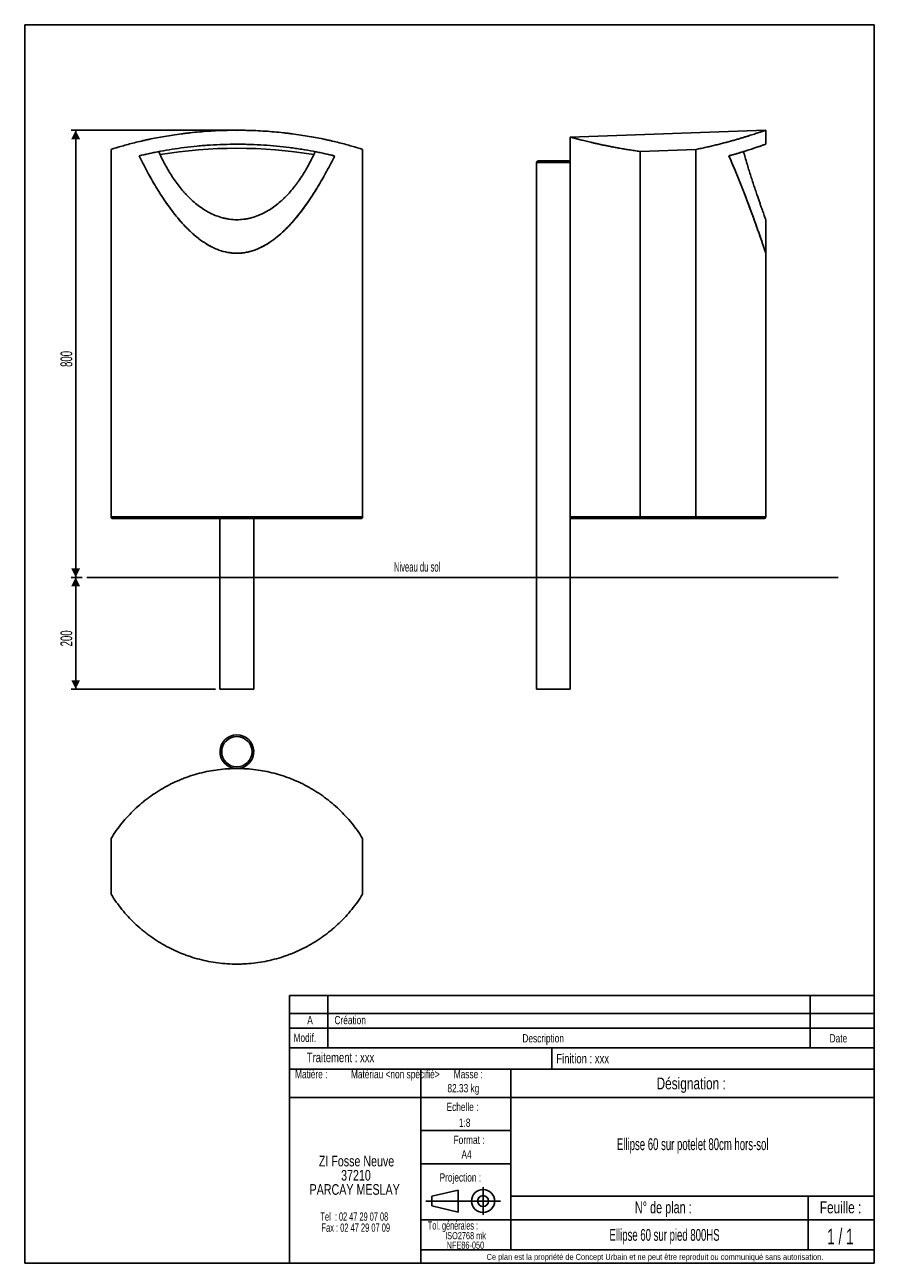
# Model space of a CAD drawing. Header units: millimetres. Extents: x 10 to 200, y 10 to 287.
import ezdxf

# ---------------------------------------------------------------- set-up
doc = ezdxf.new("R2010")
doc.units = ezdxf.units.MM
doc.header["$PDSIZE"] = -1
doc.layers.add('FORMAT', color=7, linetype='Continuous')
doc.styles.add('SLDTEXTSTYLE0', font='TXT', dxfattribs={"width": 0.605})
doc.styles.add('SLDTEXTSTYLE1', font='TXT', dxfattribs={"width": 0.75})
doc.styles.add('SLDTEXTSTYLE2', font='TXT', dxfattribs={"width": 0.666667})
doc.styles.add('SLDTEXTSTYLE3', font='TXT', dxfattribs={"width": 0.675})
doc.styles.add('SLDTEXTSTYLE4', font='TXT', dxfattribs={"width": 0.65})
doc.styles.add('SLDTEXTSTYLE5', font='TXT', dxfattribs={"width": 0.6875})
doc.dimstyles.new('SLDDIMSTYLE0', dxfattribs={"dimtxt": 2.568319, "dimasz": 2, "dimexe": 0, "dimexo": 0.0625, "dimgap": 0.64208, "dimtad": 1, "dimlfac": 8, "dimrnd": 1e-09, "dimzin": 12, "dimdsep": 46, "dimtxsty": 'SLDTEXTSTYLE0', "dimsah": 1, "dimcen": 0.09, "dimadec": 0, "dimazin": 3, "dimtfac": 1, "dimtofl": 0, "dimtmove": 0, "dimatfit": 3, "dimfxl": 1, "dimfrac": 2, "dimtolj": 1, "dimtzin": 12, "dimarcsym": 0})

# ---------------------------------------------------------------- blocks, each defined once
blk = doc.blocks.new('SW_NOTE_0')
at = {"layer": 'FORMAT', "color": 0, "attachment_point": 2}
for s, insert, char_height, style in [('ZI Fosse Neuve', (11.05, 3.07), 2.3813, 'SLDTEXTSTYLE1'), ('37210', (10.92, -0.11), 2.381, 'SLDTEXTSTYLE1'), ('PARCAY MESLAY', (10.64, -3.28), 2.3813, 'SLDTEXTSTYLE1'), ('Tel  : 02 47 29 07 08', (10.56, -9.61), 1.8521, 'SLDTEXTSTYLE2'), ('Fax : 02 47 29 07 09', (10.88, -12.08), 1.8521, 'SLDTEXTSTYLE3')]:
    blk.add_mtext(s, dxfattribs=dict(at, insert=insert, char_height=char_height, style=style))
blk = doc.blocks.new('SW_NOTE_0_1')
at = {"layer": 'FORMAT', "color": 0, "char_height": 1.587, "attachment_point": 2, "style": 'SLDTEXTSTYLE1'}
for s, insert in [('ISO2768 mk', (5.78, 2.05)), ('NFE86-050', (5.74, -0.07))]:
    blk.add_mtext(s, dxfattribs=dict(at, insert=insert))
blk = doc.blocks.new('_D')
at = {"layer": 'FORMAT'}
for p, q in [((56.44, 263.41), (20.4, 263.41)), ((21.39, 263.41), (21.39, 163.41)), ((22.87, 163.41), (20.4, 163.41))]:
    blk.add_line(p, q, dxfattribs=at)
for points in [[(21.39, 263.41), (20.39, 261.41), (22.39, 261.41)], [(21.39, 163.41), (22.39, 165.41), (20.39, 165.41)]]:
    blk.add_solid(points, dxfattribs=at)
at = {"layer": 'FORMAT', "insert": (17.98, 210.47), "char_height": 2.646, "attachment_point": 1, "rotation": 90, "style": 'SLDTEXTSTYLE0'}
blk.add_mtext('800', dxfattribs=at)
blk = doc.blocks.new('_D_1')
at = {"layer": 'FORMAT'}
for p, q in [((22.87, 163.41), (20.4, 163.41)), ((21.39, 163.41), (21.39, 138.41)), ((52.68, 138.41), (20.4, 138.41))]:
    blk.add_line(p, q, dxfattribs=at)
for points in [[(21.39, 163.41), (20.39, 161.41), (22.39, 161.41)], [(21.39, 138.41), (22.39, 140.41), (20.39, 140.41)]]:
    blk.add_solid(points, dxfattribs=at)
at = {"layer": 'FORMAT', "insert": (17.98, 147.97), "char_height": 2.646, "attachment_point": 1, "rotation": 90, "style": 'SLDTEXTSTYLE0'}
blk.add_mtext('200', dxfattribs=at)

msp = doc.modelspace()

# ---------------------------------------------------------------- linework, layer by layer
at = {"color": 7, "linetype": 'Continuous', "lineweight": 25}
for p, q in [((175.7501, 263.4107), (132.0001, 261.8829)), ((175.7501, 260.2817), (175.7501, 263.4092)), ((132.0001, 261.8823), (132.0001, 256.2748)), ((29.3104, 259.1128), (29.3104, 176.9107)), ((85.5604, 259.1128), (85.5604, 176.9107)), ((160.1251, 259.1128), (147.6251, 258.6763)), ((147.6251, 258.6763), (147.6251, 176.9107)), ((160.1251, 259.1128), (160.1251, 176.9107)), ((124.4813, 256.1607), (124.4813, 163.4107)), ((124.8563, 256.5357), (131.6287, 256.5357)), ((131.6287, 256.5357), (131.6438, 256.5357)), ((132.002, 256.1607), (132.002, 176.9107)), ((175.7501, 235.9027), (175.7501, 243.4078)), ((175.7501, 176.9107), (175.7501, 235.894)), ((29.3104, 176.9107), (85.5604, 176.9107)), ((85.1854, 176.5357), (29.6854, 176.5357)), ((53.6666, 176.5357), (53.6666, 163.4107)), ((61.2041, 163.4107), (61.2041, 176.5357)), ((132.002, 176.9107), (147.6251, 176.9107)), ((132.0188, 163.4107), (132.0188, 176.7936)), ((147.7326, 176.5357), (132.3751, 176.5357)), ((147.6251, 176.9107), (160.1251, 176.9107)), ((160.0176, 176.5357), (147.7326, 176.5357)), ((175.3751, 176.5357), (160.0176, 176.5357)), ((53.6666, 163.4107), (53.6666, 138.4107)), ((61.2041, 163.4107), (53.6666, 163.4107)), ((61.2041, 138.4107), (61.2041, 163.4107)), ((124.4813, 163.4107), (124.4813, 138.4107)), ((132.0188, 138.4107), (132.0188, 163.4107)), ((57.4354, 138.4107), (53.6666, 138.4107)), ((61.2041, 138.4107), (57.4354, 138.4107)), ((132.0188, 138.4107), (124.4813, 138.4107)), ((29.3104, 92.5267), (29.3104, 105.0267)), ((85.5604, 92.5267), (85.5604, 105.0267))]:
    msp.add_line(p, q, dxfattribs=at)
at = {"color": 8, "linetype": 'Continuous', "lineweight": 25}
for p, q in [((132.002, 256.1607), (124.4813, 256.1607)), ((160.1251, 176.9107), (175.7501, 176.9107)), ((128.2501, 163.4107), (124.4813, 163.4107)), ((132.0188, 163.4107), (128.2501, 163.4107))]:
    msp.add_line(p, q, dxfattribs=at)
at = {"color": 7, "linetype": 'Continuous', "lineweight": 25}
msp.add_circle((57.4354, 124.4017), 3.3937, dxfattribs=at)
for centre, radius, start, end in [((57.4354, 155.1023), 104.2813, 80.50746, 99.469522), ((124.8563, 256.1607), 0.375, 90, 180), ((131.6438, 256.1607), 0.375, 17.768354, 90), ((132.3751, 176.9107), 0.375, 198.194872, 270), ((175.3751, 176.9107), 0.375, 270, 0), ((57.4354, 124.4017), 3.7687, 275.418161, 264.581839)]:
    msp.add_arc(centre, radius, start, end, dxfattribs=at)
for points, knots in [([(29.3104, 259.1128), (30.0532, 259.3563), (30.8629, 259.6073), (32.6111, 260.1136), (33.5496, 260.3691), (35.0558, 260.7481), (35.5743, 260.8738), (36.2435, 261.0292), (36.3784, 261.0602), (36.6503, 261.122), (36.7875, 261.1528), (37.201, 261.2448), (37.4796, 261.3053), (38.886, 261.604), (40.0556, 261.8299), (42.4829, 262.2473), (43.7407, 262.4388), (45.3706, 262.6513), (45.6995, 262.6924), (46.1973, 262.752), (46.3639, 262.7715), (46.6987, 262.8098), (46.8668, 262.8286), (47.7079, 262.9202), (48.3848, 262.9867), (50.4275, 263.1652), (51.8052, 263.2562), (54.5924, 263.3789), (56.0019, 263.4106), (57.6063, 263.4107), (57.785, 263.4103), (58.1415, 263.4083), (58.3194, 263.4068), (58.8525, 263.401), (59.2068, 263.3951), (60.2666, 263.3717), (60.9688, 263.3485), (63.063, 263.2564), (64.4425, 263.1653), (66.4868, 262.9866), (67.1641, 262.9201), (68.0054, 262.8284), (68.1736, 262.8096), (68.5083, 262.7713), (68.675, 262.7518), (69.1728, 262.6922), (69.5018, 262.6511), (71.1326, 262.4384), (72.3923, 262.2466), (74.8249, 261.8281), (75.9979, 261.6014), (77.2683, 261.3314), (77.4089, 261.3011), (77.688, 261.2404), (77.8265, 261.2099), (78.2388, 261.1182), (78.5095, 261.0566), (79.3091, 260.8708), (79.8255, 260.7455), (81.3265, 260.3676), (82.2629, 260.1127), (84.0083, 259.6071), (84.8175, 259.3563), (85.5604, 259.1128)], [0, 0, 0, 0, 0.0625, 0.0625, 0.125, 0.125, 0.15625, 0.15625, 0.1640625, 0.1640625, 0.171875, 0.171875, 0.1875, 0.1875, 0.25, 0.25, 0.3125, 0.3125, 0.328125, 0.328125, 0.3359375, 0.3359375, 0.34375, 0.34375, 0.375, 0.375, 0.4375, 0.4375, 0.5, 0.5, 0.5078125, 0.5078125, 0.515625, 0.515625, 0.53125, 0.53125, 0.5625, 0.5625, 0.625, 0.625, 0.65625, 0.65625, 0.6640625, 0.6640625, 0.671875, 0.671875, 0.6875, 0.6875, 0.75, 0.75, 0.8125, 0.8125, 0.8203125, 0.8203125, 0.828125, 0.828125, 0.84375, 0.84375, 0.875, 0.875, 0.9375, 0.9375, 1, 1, 1, 1]), ([(160.1251, 259.1128), (160.5149, 259.1936), (161.2947, 259.3551), (162.4249, 259.6048), (163.5245, 259.8582), (164.5963, 260.1161), (165.6358, 260.3762), (166.6427, 260.6376), (167.6075, 260.8967), (168.5176, 261.1488), (169.3707, 261.3918), (170.1694, 261.6252), (170.9218, 261.8501), (171.6316, 262.0669), (172.2941, 262.2732), (172.9082, 262.4678), (173.467, 262.6478), (173.9587, 262.8083), (174.3845, 262.9491), (174.7487, 263.0706), (175.0586, 263.175), (175.3152, 263.262), (175.5158, 263.3304), (175.6567, 263.3787), (175.7383, 263.4067), (175.7434, 263.4084), (175.7456, 263.4092)], [0, 0, 0, 0, 0.04153504, 0.08307016, 0.12489215, 0.16671418, 0.20943596, 0.2521577, 0.29519047, 0.33822316, 0.37975869, 0.42129411, 0.46312417, 0.50495407, 0.54773434, 0.59051441, 0.63363433, 0.67675403, 0.71727362, 0.75779306, 0.79861674, 0.8394403, 0.88124237, 0.92304436, 0.96519188, 1, 1, 1, 1]), ([(132.0024, 261.8823), (132.0016, 261.8825), (131.9921, 261.8851), (132.0266, 261.8757), (132.107, 261.8537), (132.2477, 261.8153), (132.4423, 261.7626), (132.6938, 261.6949), (133.0029, 261.6124), (133.368, 261.516), (133.7836, 261.4077), (134.246, 261.289), (134.753, 261.1608), (135.3099, 261.0227), (135.9201, 260.8744), (136.5825, 260.717), (137.2986, 260.5513), (138.0632, 260.3793), (138.8921, 260.1986), (139.7856, 260.0107), (140.7478, 259.8164), (141.7597, 259.621), (142.8283, 259.4248), (143.9504, 259.23), (145.129, 259.0381), (146.3504, 258.8517), (147.2002, 258.7348), (147.6251, 258.6763)], [0, 0, 0, 0, 0.00338443, 0.04286736, 0.08235031, 0.12211091, 0.16187155, 0.20250139, 0.24313131, 0.28405777, 0.32498433, 0.36445626, 0.40392829, 0.4436629, 0.4833976, 0.52394606, 0.56449461, 0.60531873, 0.64614293, 0.68950665, 0.73287041, 0.77656606, 0.82026168, 0.86501159, 0.9097614, 0.95488078, 1, 1, 1, 1]), ([(79.3104, 257.6727), (78.5635, 257.8561), (77.7922, 258.0348), (76.2014, 258.3796), (75.382, 258.5457), (73.6948, 258.8621), (72.8269, 259.0124), (71.4876, 259.2234), (71.0349, 259.2914), (70.3462, 259.3893), (70.1148, 259.4214), (69.6499, 259.4839), (69.4168, 259.5144), (68.2478, 259.6626), (67.3016, 259.768), (65.3875, 259.951), (64.4195, 260.0286), (62.4617, 260.1542), (61.4719, 260.2023), (60.2204, 260.2428), (59.9694, 260.2499), (59.4659, 260.2622), (59.2131, 260.2673), (58.456, 260.2796), (57.9526, 260.2837), (56.4467, 260.284), (55.4483, 260.268), (53.4622, 260.2049), (52.4745, 260.1578), (51.0011, 260.0642), (50.5113, 260.0292), (49.7787, 259.971), (49.5348, 259.9507), (49.0477, 259.9082), (48.8044, 259.886), (47.5911, 259.7704), (46.6415, 259.6647), (44.7823, 259.4295), (43.8727, 259.3001), (42.0928, 259.0206), (41.2223, 258.8704), (39.9461, 258.6317), (39.5256, 258.5498), (38.6946, 258.3821), (38.2863, 258.2965), (37.0821, 258.0357), (36.3074, 257.8561), (35.5604, 257.6727)], [0, 0, 0, 0, 0.0625, 0.0625, 0.125, 0.125, 0.1875, 0.1875, 0.21875, 0.21875, 0.234375, 0.234375, 0.25, 0.25, 0.3125, 0.3125, 0.375, 0.375, 0.4375, 0.4375, 0.453125, 0.453125, 0.46875, 0.46875, 0.5, 0.5, 0.5625, 0.5625, 0.625, 0.625, 0.65625, 0.65625, 0.671875, 0.671875, 0.6875, 0.6875, 0.75, 0.75, 0.8125, 0.8125, 0.875, 0.875, 0.90625, 0.90625, 0.9375, 0.9375, 1, 1, 1, 1]), ([(35.5604, 257.6727), (36.2468, 257.8413), (36.9563, 258.0064), (38.4214, 258.3273), (39.1771, 258.483), (39.9564, 258.6326)], [0, 0, 0, 0, 0.5, 0.5, 1, 1, 1, 1]), ([(35.5604, 257.6727), (36.1406, 256.5051), (36.7418, 255.343), (37.9952, 253.0367), (38.6472, 251.8923), (40.0148, 249.6293), (40.7303, 248.5107), (41.866, 246.8608), (42.255, 246.3155), (43.0578, 245.2366), (43.4699, 244.705), (44.3192, 243.6609), (44.7563, 243.1483), (45.6602, 242.1462), (46.1271, 241.6567), (46.8547, 240.9438), (47.1019, 240.7098), (47.4802, 240.3648), (47.6076, 240.2508), (47.8651, 240.025), (47.9953, 239.9131), (48.651, 239.3613), (49.1928, 238.9428), (50.3184, 238.1623), (50.9023, 237.8003), (51.6653, 237.3928), (51.8196, 237.3135), (52.1318, 237.1599), (52.2899, 237.0854), (52.7681, 236.8705), (53.0907, 236.7392), (54.0712, 236.3843), (54.7416, 236.1992), (55.604, 236.0436), (55.7777, 236.0163), (56.0402, 235.9813), (56.1281, 235.9706), (56.3036, 235.9513), (56.742, 235.9083), (57.1789, 235.8915), (58.2243, 235.9001), (58.9172, 235.9714), (59.6924, 236.123), (59.7785, 236.1408), (59.9505, 236.1784), (60.0366, 236.1983), (60.2933, 236.2604), (60.4628, 236.3054), (60.9667, 236.4504), (61.2963, 236.5605), (62.2686, 236.9271), (62.8944, 237.2197), (63.6536, 237.6351), (63.8043, 237.7206), (64.1034, 237.8965), (64.2518, 237.9868), (64.6909, 238.2627), (64.9767, 238.4539), (65.8159, 239.0465), (66.3512, 239.4668), (67.3835, 240.347), (67.8805, 240.807), (68.6025, 241.5212), (68.8392, 241.7633), (69.3054, 242.2548), (69.5353, 242.5047), (70.2119, 243.2607), (70.646, 243.7738), (71.4868, 244.8145), (71.8933, 245.3421), (72.6831, 246.409), (73.0664, 246.9484), (74.1863, 248.5813), (74.8934, 249.6894), (76.2467, 251.9326), (76.893, 253.0679), (78.1364, 255.3576), (78.7336, 256.512), (79.3104, 257.6727)], [0, 0, 0, 0, 0.0625, 0.0625, 0.125, 0.125, 0.1875, 0.1875, 0.21875, 0.21875, 0.25, 0.25, 0.28125, 0.28125, 0.3125, 0.3125, 0.328125, 0.328125, 0.3359375, 0.3359375, 0.34375, 0.34375, 0.375, 0.375, 0.40625, 0.40625, 0.4140625, 0.4140625, 0.421875, 0.421875, 0.4375, 0.4375, 0.46875, 0.46875, 0.4765625, 0.4765625, 0.48046875, 0.48046875, 0.484375, 0.5, 0.5, 0.53125, 0.53125, 0.53515625, 0.53515625, 0.5390625, 0.5390625, 0.546875, 0.546875, 0.5625, 0.5625, 0.59375, 0.59375, 0.6015625, 0.6015625, 0.609375, 0.609375, 0.625, 0.625, 0.65625, 0.65625, 0.6875, 0.6875, 0.703125, 0.703125, 0.71875, 0.71875, 0.75, 0.75, 0.78125, 0.78125, 0.8125, 0.8125, 0.875, 0.875, 0.9375, 0.9375, 1, 1, 1, 1]), ([(79.3104, 257.6727), (78.7343, 256.5134), (78.1381, 255.3608), (76.8972, 253.0757), (76.2527, 251.9431), (74.9039, 249.7063), (74.1996, 248.6019), (73.0853, 246.9754), (72.7041, 246.4383), (71.9191, 245.3761), (71.5153, 244.851), (70.6808, 243.8157), (70.2501, 243.3053), (69.3563, 242.3029), (68.8931, 241.8109), (68.1677, 241.0902), (67.9205, 240.8526), (67.4185, 240.3879), (67.1634, 240.1602), (66.3841, 239.4932), (65.8464, 239.0696), (65.0057, 238.4736), (64.7197, 238.2816), (64.281, 238.0048), (64.1332, 237.9145), (63.834, 237.7378), (63.6825, 237.6513), (62.9195, 237.2319), (62.2914, 236.937), (61.3175, 236.5679), (60.9876, 236.4571), (60.4839, 236.3111), (60.3146, 236.2659), (60.0582, 236.2034), (59.9724, 236.1834), (59.7999, 236.1453), (59.7132, 236.1272), (58.9337, 235.9734), (58.2373, 235.9009), (57.1872, 235.8912), (56.8363, 235.9046), (56.3085, 235.9497), (56.1319, 235.9691), (55.7816, 236.0157), (55.6076, 236.043), (54.7435, 236.1987), (54.0705, 236.3843), (53.2489, 236.682), (53.0856, 236.7449), (52.7609, 236.8769), (52.5993, 236.9462), (52.1212, 237.1615), (51.8098, 237.3154), (50.8953, 237.8045), (50.3115, 238.1668), (49.185, 238.9486), (48.6423, 239.3681), (47.9851, 239.9218), (47.8548, 240.0338), (47.5974, 240.2599), (47.47, 240.3739), (47.092, 240.719), (46.8452, 240.953), (46.1188, 241.6652), (45.6532, 242.1538), (44.7523, 243.1529), (44.317, 243.6635), (43.4717, 244.7028), (43.0617, 245.2315), (42.2634, 246.304), (41.8751, 246.8479), (41.3066, 247.6732), (41.1194, 247.9501), (40.7499, 248.506), (40.5676, 248.7849), (40.0277, 249.6247), (39.6771, 250.1883), (38.6494, 251.8885), (37.9965, 253.0343), (36.7421, 255.3425), (36.1406, 256.505), (35.5604, 257.6727)], [0, 0, 0, 0, 0.0625, 0.0625, 0.125, 0.125, 0.1875, 0.1875, 0.21875, 0.21875, 0.25, 0.25, 0.28125, 0.28125, 0.3125, 0.3125, 0.328125, 0.328125, 0.34375, 0.34375, 0.375, 0.375, 0.390625, 0.390625, 0.3984375, 0.3984375, 0.40625, 0.40625, 0.4375, 0.4375, 0.453125, 0.453125, 0.4609375, 0.4609375, 0.46484375, 0.46484375, 0.46875, 0.46875, 0.5, 0.5, 0.515625, 0.515625, 0.5234375, 0.5234375, 0.53125, 0.53125, 0.5625, 0.5625, 0.5703125, 0.5703125, 0.578125, 0.578125, 0.59375, 0.59375, 0.625, 0.625, 0.65625, 0.65625, 0.6640625, 0.6640625, 0.671875, 0.671875, 0.6875, 0.6875, 0.71875, 0.71875, 0.75, 0.75, 0.78125, 0.78125, 0.8125, 0.8125, 0.828125, 0.828125, 0.84375, 0.84375, 0.875, 0.875, 0.9375, 0.9375, 1, 1, 1, 1]), ([(39.9564, 258.6326), (40.3715, 257.7096), (40.8135, 256.8054), (41.7585, 255.0379), (42.2613, 254.1745), (43.3378, 252.4934), (43.9115, 251.6757), (44.8369, 250.4898), (45.1563, 250.1013), (45.6538, 249.5299), (45.8228, 249.3414), (46.1673, 248.9684), (46.3431, 248.7836), (46.8794, 248.2378), (47.2477, 247.8861), (48.0083, 247.2094), (48.4005, 246.8844), (49.2121, 246.2646), (49.6314, 245.9697), (50.2839, 245.5533), (50.5056, 245.4187), (50.9529, 245.1613), (51.179, 245.0383), (51.8653, 244.6865), (52.3331, 244.4752), (53.2916, 244.1037), (53.7822, 243.9434), (54.5373, 243.7458), (54.7922, 243.6871), (55.1797, 243.6104), (55.3096, 243.5868), (55.5691, 243.5439), (55.6989, 243.5245), (56.3482, 243.4378), (56.8687, 243.4016), (57.9118, 243.3958), (58.4344, 243.4262), (59.089, 243.5066), (59.2199, 243.5248), (59.48, 243.5651), (59.6094, 243.5873), (59.9956, 243.6595), (60.2505, 243.7155), (61.008, 243.9056), (61.5033, 244.0619), (62.2328, 244.3375), (62.4737, 244.4362), (62.8319, 244.5941), (62.9507, 244.6484), (63.1858, 244.7596), (63.3023, 244.8165), (63.8801, 245.1079), (64.3264, 245.362), (65.1918, 245.9067), (65.6108, 246.1973), (66.4246, 246.8111), (66.8194, 247.1343), (67.3953, 247.6412), (67.5846, 247.814), (67.9561, 248.1648), (68.1385, 248.3429), (69.035, 249.247), (69.7026, 250.0121), (70.4875, 251.0114), (70.642, 251.2134), (70.9452, 251.6203), (71.0941, 251.8253), (71.5328, 252.4448), (71.8149, 252.8637), (72.6332, 254.1371), (73.1413, 255.0079), (74.0945, 256.7881), (74.5394, 257.6974), (74.9564, 258.6245)], [0, 0, 0, 0, 0.0625, 0.0625, 0.125, 0.125, 0.1875, 0.1875, 0.21875, 0.21875, 0.234375, 0.234375, 0.25, 0.25, 0.28125, 0.28125, 0.3125, 0.3125, 0.34375, 0.34375, 0.359375, 0.359375, 0.375, 0.375, 0.40625, 0.40625, 0.4375, 0.4375, 0.453125, 0.453125, 0.4609375, 0.4609375, 0.46875, 0.46875, 0.5, 0.5, 0.53125, 0.53125, 0.5390625, 0.5390625, 0.546875, 0.546875, 0.5625, 0.5625, 0.59375, 0.59375, 0.609375, 0.609375, 0.6171875, 0.6171875, 0.625, 0.625, 0.65625, 0.65625, 0.6875, 0.6875, 0.71875, 0.71875, 0.734375, 0.734375, 0.75, 0.75, 0.8125, 0.8125, 0.828125, 0.828125, 0.84375, 0.84375, 0.875, 0.875, 0.9375, 0.9375, 1, 1, 1, 1]), ([(74.9564, 258.6245), (75.728, 258.476), (76.4762, 258.3216), (77.9273, 258.0034), (78.6302, 257.8397), (79.3104, 257.6727)], [0, 0, 0, 0, 0.5, 0.5, 1, 1, 1, 1]), ([(175.744, 260.2817), (175.7444, 260.2818), (175.7455, 260.2822), (175.6876, 260.2618), (175.5761, 260.2225), (175.4073, 260.1633), (175.1828, 260.0849), (174.9029, 259.9878), (174.5735, 259.8744), (174.1986, 259.7464), (173.7812, 259.6055), (173.3156, 259.45), (172.7988, 259.2797), (172.2319, 259.0955), (171.6133, 258.8979), (170.948, 258.6891), (170.0714, 258.4197), (168.9498, 258.0834), (167.9838, 257.8098), (167.4998, 257.6727)], [0, 0, 0, 0, 0.03431897, 0.0894061, 0.14449329, 0.20081389, 0.25713462, 0.31387657, 0.3706187, 0.42469733, 0.47877614, 0.53321097, 0.58764601, 0.64317432, 0.69870285, 0.75459639, 0.81049013, 0.90503017, 1, 1, 1, 1]), ([(167.4998, 257.6727), (168.1034, 257.8413), (168.6771, 258.0064), (169.7649, 258.3273), (170.2791, 258.483), (170.7632, 258.6326)], [0, 0, 0, 0, 0.5, 0.5, 1, 1, 1, 1]), ([(167.4998, 257.6727), (167.9367, 256.658), (168.8112, 254.627), (169.8298, 252.1161), (170.6151, 250.1288), (171.1881, 248.6496), (171.7434, 247.1895), (172.2954, 245.7129), (172.8406, 244.2294), (173.3758, 242.7488), (173.8829, 241.324), (174.3022, 240.1286), (174.6404, 239.1545), (174.9081, 238.377), (175.1509, 237.667), (175.3417, 237.1056), (175.4854, 236.6806), (175.5906, 236.3688), (175.6726, 236.1248), (175.7256, 235.967), (175.7505, 235.8927), (175.7475, 235.9017), (175.7466, 235.9042)], [0, 0, 0, 0, 0.10919322, 0.21854298, 0.27353459, 0.32852505, 0.38367886, 0.43883043, 0.49870861, 0.55870289, 0.61917783, 0.67989602, 0.72000666, 0.76025983, 0.80108228, 0.8421745, 0.87105394, 0.90008757, 0.92967523, 0.95948798, 0.98837957, 1, 1, 1, 1]), ([(175.7471, 235.9027), (175.7479, 235.9004), (175.7508, 235.8917), (175.7297, 235.9546), (175.6852, 236.0874), (175.6166, 236.2914), (175.5262, 236.5596), (175.3959, 236.9456), (175.2148, 237.4795), (174.9728, 238.1884), (174.6973, 238.9897), (174.3979, 239.8535), (174.0815, 240.7584), (173.7514, 241.6936), (173.4045, 242.6666), (173.0404, 243.6773), (172.661, 244.7188), (172.1349, 246.1459), (171.4335, 248.0137), (170.5345, 250.3424), (169.5729, 252.7545), (168.5672, 255.2004), (167.8557, 256.8483), (167.4998, 257.6727)], [0, 0, 0, 0, 0.00999071, 0.03755002, 0.06413827, 0.09089925, 0.11815036, 0.14554708, 0.18708009, 0.22895344, 0.27165785, 0.31456406, 0.35543627, 0.39631271, 0.43750204, 0.4786937, 0.52054488, 0.56239744, 0.64635525, 0.73446586, 0.82272094, 0.91131766, 1, 1, 1, 1]), ([(170.7632, 258.6326), (170.8884, 258.1889), (171.1388, 257.3016), (171.5227, 255.9965), (171.9106, 254.7132), (172.3035, 253.4491), (172.6983, 252.21), (173.0935, 250.998), (173.4833, 249.8273), (173.8414, 248.772), (174.1653, 247.8325), (174.4556, 247.0011), (174.7304, 246.223), (174.9833, 245.5144), (175.2091, 244.8869), (175.4044, 244.3481), (175.5639, 243.9104), (175.6696, 243.621), (175.7271, 243.4632), (175.751, 243.3971), (175.7476, 243.4056), (175.7467, 243.4078)], [0, 0, 0, 0, 0.06041986, 0.12083849, 0.18153788, 0.24223522, 0.30407263, 0.36590628, 0.42832507, 0.490737, 0.54215722, 0.59373357, 0.64588432, 0.69828169, 0.74972448, 0.8015264, 0.85466919, 0.90838107, 0.94697248, 0.98582895, 1, 1, 1, 1]), ([(132.0002, 256.2748), (132.0001, 256.2758), (131.9999, 256.2851), (132.0006, 256.2637), (132.0014, 256.2294), (132.0018, 256.1985), (132.0019, 256.1815), (132.002, 256.1689), (132.002, 256.1624), (132.002, 256.1607)], [0, 0, 0, 0, 0.06172316, 0.572813, 0.82909123, 0.90128974, 0.95067808, 0.98742883, 1, 1, 1, 1]), ([(29.3104, 176.9107), (29.3104, 176.8855), (29.3129, 176.8606), (29.3228, 176.8119), (29.3303, 176.7877), (29.3496, 176.7418), (29.3615, 176.7202), (29.3893, 176.6793), (29.4053, 176.6601), (29.4576, 176.6088), (29.4994, 176.5816), (29.5663, 176.5543), (29.5897, 176.5473), (29.6253, 176.5404), (29.6372, 176.5386), (29.6612, 176.5363), (29.6734, 176.5357), (29.6854, 176.5357)], [0, 0, 0, 0, 0.125, 0.125, 0.25, 0.25, 0.375, 0.375, 0.5, 0.5, 0.75, 0.75, 0.875, 0.875, 0.9375, 0.9375, 1, 1, 1, 1]), ([(85.5604, 176.9107), (85.5604, 176.8855), (85.5578, 176.8606), (85.548, 176.8119), (85.5405, 176.7877), (85.5211, 176.7418), (85.5093, 176.7202), (85.4814, 176.6793), (85.4654, 176.6601), (85.4131, 176.6088), (85.3714, 176.5816), (85.3044, 176.5543), (85.281, 176.5473), (85.2455, 176.5404), (85.2335, 176.5386), (85.2096, 176.5363), (85.1973, 176.5357), (85.1854, 176.5357)], [0, 0, 0, 0, 0.125, 0.125, 0.25, 0.25, 0.375, 0.375, 0.5, 0.5, 0.75, 0.75, 0.875, 0.875, 0.9375, 0.9375, 1, 1, 1, 1]), ([(132.0163, 176.8027), (132.0171, 176.7997), (132.0186, 176.7942), (132.0138, 176.8116), (132.0094, 176.8309), (132.0054, 176.8562), (132.0033, 176.875), (132.0021, 176.8962), (132.002, 176.906), (132.002, 176.9107)], [0, 0, 0, 0, 0.26704627, 0.50315316, 0.73837028, 0.81867353, 0.92549861, 0.96439599, 1, 1, 1, 1]), ([(147.6251, 176.9107), (147.6251, 176.8855), (147.6258, 176.8606), (147.6286, 176.8119), (147.6308, 176.7877), (147.6363, 176.7418), (147.6397, 176.7202), (147.6476, 176.6793), (147.6522, 176.6601), (147.6672, 176.6088), (147.6792, 176.5816), (147.6984, 176.5543), (147.7051, 176.5473), (147.7153, 176.5404), (147.7187, 176.5386), (147.7256, 176.5363), (147.7291, 176.5357), (147.7326, 176.5357)], [0, 0, 0, 0, 0.125, 0.125, 0.25, 0.25, 0.375, 0.375, 0.5, 0.5, 0.75, 0.75, 0.875, 0.875, 0.9375, 0.9375, 1, 1, 1, 1]), ([(160.1251, 176.9107), (160.1251, 176.8855), (160.1244, 176.8606), (160.1215, 176.8119), (160.1194, 176.7877), (160.1139, 176.7418), (160.1105, 176.7202), (160.1025, 176.6793), (160.0979, 176.6601), (160.083, 176.6088), (160.071, 176.5816), (160.0518, 176.5543), (160.0451, 176.5473), (160.0349, 176.5404), (160.0315, 176.5386), (160.0246, 176.5363), (160.0211, 176.5357), (160.0176, 176.5357)], [0, 0, 0, 0, 0.125, 0.125, 0.25, 0.25, 0.375, 0.375, 0.5, 0.5, 0.75, 0.75, 0.875, 0.875, 0.9375, 0.9375, 1, 1, 1, 1]), ([(85.5604, 105.0267), (84.8145, 106.2254), (84.0012, 107.3623), (82.2453, 109.519), (81.3027, 110.5388), (79.7903, 111.9808), (79.2698, 112.4469), (78.598, 113.0107), (78.4626, 113.1226), (78.1897, 113.3444), (78.052, 113.4544), (77.6374, 113.7806), (77.3582, 113.993), (75.9484, 115.0311), (74.7767, 115.7841), (72.3464, 117.1385), (71.0879, 117.74), (69.4583, 118.3947), (69.1296, 118.5208), (68.4663, 118.763), (68.1314, 118.8793), (67.1251, 119.2106), (66.4503, 119.4091), (64.4141, 119.9385), (63.041, 120.2039), (60.2636, 120.5604), (58.8593, 120.6515), (57.261, 120.6517), (57.0833, 120.6503), (56.7288, 120.6446), (56.5517, 120.6403), (56.0214, 120.6234), (55.6688, 120.6064), (54.6142, 120.5388), (53.9152, 120.4715), (51.8299, 120.204), (50.4556, 119.9384), (48.4177, 119.4083), (47.7423, 119.2096), (46.7353, 118.8779), (46.4005, 118.7616), (45.7376, 118.5194), (45.409, 118.3934), (43.7797, 117.7386), (42.5204, 117.1366), (40.0871, 115.7798), (38.9131, 115.0251), (37.6411, 114.0876), (37.5004, 113.9822), (37.2205, 113.7689), (37.0812, 113.661), (36.6669, 113.3348), (36.3949, 113.1135), (35.5914, 112.4384), (35.0724, 111.9734), (33.5639, 110.5343), (32.6229, 109.5162), (30.8691, 107.3617), (30.0563, 106.2255), (29.3104, 105.0267)], [0, 0, 0, 0, 0.0625, 0.0625, 0.125, 0.125, 0.15625, 0.15625, 0.1640625, 0.1640625, 0.171875, 0.171875, 0.1875, 0.1875, 0.25, 0.25, 0.3125, 0.3125, 0.328125, 0.328125, 0.34375, 0.34375, 0.375, 0.375, 0.4375, 0.4375, 0.5, 0.5, 0.5078125, 0.5078125, 0.515625, 0.515625, 0.53125, 0.53125, 0.5625, 0.5625, 0.625, 0.625, 0.65625, 0.65625, 0.671875, 0.671875, 0.6875, 0.6875, 0.75, 0.75, 0.8125, 0.8125, 0.8203125, 0.8203125, 0.828125, 0.828125, 0.84375, 0.84375, 0.875, 0.875, 0.9375, 0.9375, 1, 1, 1, 1]), ([(29.3104, 92.5267), (30.0532, 91.3328), (30.8629, 90.2002), (32.6111, 88.0508), (33.5496, 87.0339), (35.0558, 85.5951), (35.5743, 85.1299), (36.2435, 84.5669), (36.3784, 84.4552), (36.6503, 84.2337), (36.7875, 84.1237), (37.201, 83.7977), (37.4796, 83.5852), (38.886, 82.5468), (40.0556, 81.793), (42.4829, 80.4357), (43.7407, 79.8323), (45.3706, 79.1749), (45.6995, 79.0483), (46.1973, 78.8658), (46.3639, 78.8062), (46.6987, 78.6894), (46.8668, 78.6323), (47.7079, 78.3542), (48.3848, 78.1543), (50.4275, 77.6208), (51.8052, 77.3534), (54.5924, 76.994), (56.0019, 76.902), (57.6063, 76.9016), (57.785, 76.903), (58.1415, 76.9087), (58.3194, 76.913), (58.8525, 76.9301), (59.2068, 76.9472), (60.2666, 77.0153), (60.9688, 77.0831), (63.063, 77.3529), (64.4425, 77.6206), (66.4868, 78.1545), (67.1641, 78.3546), (68.0054, 78.6329), (68.1736, 78.69), (68.5083, 78.8067), (68.675, 78.8663), (69.1728, 79.0489), (69.5018, 79.1755), (71.1326, 79.8334), (72.3923, 80.4378), (74.8249, 81.7988), (75.9979, 82.5554), (77.2683, 83.4946), (77.4089, 83.6003), (77.688, 83.8136), (77.8265, 83.9212), (78.2388, 84.2467), (78.5095, 84.4675), (79.3091, 85.141), (79.8255, 85.6048), (81.3265, 87.0398), (82.2629, 88.0545), (84.0083, 90.2009), (84.8175, 91.3327), (85.5604, 92.5267)], [0, 0, 0, 0, 0.0625, 0.0625, 0.125, 0.125, 0.15625, 0.15625, 0.1640625, 0.1640625, 0.171875, 0.171875, 0.1875, 0.1875, 0.25, 0.25, 0.3125, 0.3125, 0.328125, 0.328125, 0.3359375, 0.3359375, 0.34375, 0.34375, 0.375, 0.375, 0.4375, 0.4375, 0.5, 0.5, 0.5078125, 0.5078125, 0.515625, 0.515625, 0.53125, 0.53125, 0.5625, 0.5625, 0.625, 0.625, 0.65625, 0.65625, 0.6640625, 0.6640625, 0.671875, 0.671875, 0.6875, 0.6875, 0.75, 0.75, 0.8125, 0.8125, 0.8203125, 0.8203125, 0.828125, 0.828125, 0.84375, 0.84375, 0.875, 0.875, 0.9375, 0.9375, 1, 1, 1, 1])]:
    msp.add_open_spline(points, degree=3, knots=knots, dxfattribs=at)
at = {"layer": 'FORMAT', "color": 7}
for p, q in [((10, 287), (200, 287)), ((10, 287), (10, 10)), ((200, 287), (200, 10)), ((200, 58.1803), (200, 75)), ((200, 75), (200, 65.8882)), ((69.241, 65.8882), (69.241, 69.8882)), ((69.241, 69.8882), (200, 69.8882)), ((77.7899, 65.8882), (77.7899, 69.8882)), ((185.662, 65.8882), (185.662, 69.8882)), ((200, 65.8882), (200, 69.8882)), ((69.241, 58.1803), (69.241, 65.8882)), ((69.241, 65.8882), (200, 65.8882)), ((69.241, 65.8882), (200, 65.8882)), ((77.7899, 58.1803), (77.7899, 65.8882)), ((185.662, 58.1803), (185.662, 65.8882)), ((69.241, 62.5641), (200, 62.5641)), ((200, 58.1803), (69.241, 58.1803)), ((69.241, 10), (69.241, 58.1803)), ((69.241, 58.1803), (200, 58.1803)), ((127.9026, 58.1803), (127.9026, 53.3782)), ((200, 10), (200, 58.1803)), ((69.241, 53.3782), (200, 53.3782)), ((98.6108, 53.3782), (98.6108, 10)), ((118.7214, 53.3782), (118.7214, 13.0206)), ((69.241, 47.0839), (118.7214, 47.0839)), ((118.7214, 47.0839), (200, 47.0839)), ((98.6108, 39.6928), (118.7214, 39.6928)), ((98.6108, 32.2322), (118.7214, 32.2322)), ((101.0321, 25.0081), (106.9304, 26.3671)), ((101.0321, 22.8108), (101.0321, 25.0081)), ((106.9304, 26.3671), (106.9304, 21.4519)), ((106.9304, 26.3671), (106.9304, 21.4519)), ((112.5106, 27.0231), (112.5106, 20.8246)), ((118.7214, 25.0184), (200, 25.0184)), ((185.2064, 25.0184), (185.2064, 13.0206)), ((99.6732, 23.9095), (116.4427, 23.9095)), ((101.0321, 22.8108), (106.9304, 21.4519)), ((98.6108, 19.7139), (200, 19.7139)), ((98.6108, 13.0206), (200, 13.0206)), ((10, 10), (200, 10)), ((200, 10), (69.241, 10))]:
    msp.add_line(p, q, dxfattribs=at)
at = {"layer": 'FORMAT'}
msp.add_line((23.8651, 163.4107), (191.9578, 163.4107), dxfattribs=at)
at = {"layer": 'FORMAT', "color": 7}
for radius in [2.5739, 1.2143]:
    msp.add_circle((112.5106, 23.9095), radius, dxfattribs=at)
at = {"layer": 'FORMAT'}
msp.add_point((57.4354, 263.4107), dxfattribs=at)

# ---------------------------------------------------------------- block references
for name, p in [('SW_NOTE_0', (73.1543, 30.9688)), ('SW_NOTE_0_1', (102.8159, 14.9121))]:
    msp.add_blockref(name, p, dxfattribs=at)

# ---------------------------------------------------------------- texts
for s, insert, char_height, attachment_point, style in [('Niveau du sol', (92.5651, 166.8044), 2.116667, 1, 'SLDTEXTSTYLE0'), ('A', (73.8077, 65.3139), 1.8521, 2, 'SLDTEXTSTYLE1'), ('Création', (79.2757, 65.3139), 1.85208, 1, 'SLDTEXTSTYLE1'), ('Modif.', (70.1183, 61.366), 1.85208, 1, 'SLDTEXTSTYLE1'), ('Description', (121.3054, 61.2412), 1.852083, 1, 'SLDTEXTSTYLE1'), ('Date', (190.019, 61.2412), 1.85208, 1, 'SLDTEXTSTYLE1'), ('Traitement : xxx', (73.0759, 57.0853), 2.116667, 1, 'SLDTEXTSTYLE1'), ('Finition : xxx', (128.8894, 56.8311), 2.116667, 1, 'SLDTEXTSTYLE1'), ('Matière :', (70.4636, 53.2191), 1.85208, 1, 'SLDTEXTSTYLE1'), ('Matériau <non spécifié>', (82.9565, 53.2191), 1.852083, 1, 'SLDTEXTSTYLE1'), ('Masse :', (109.199, 53.2191), 1.85208, 2, 'SLDTEXTSTYLE1'), ('82.33 kg', (104.5372, 50.0739), 1.85208, 1, 'SLDTEXTSTYLE1'), ('Désignation :', (159.0574, 51.5391), 2.645833, 2, 'SLDTEXTSTYLE1'), ('Echelle :', (104.3416, 45.9047), 1.85208, 1, 'SLDTEXTSTYLE1'), ('1:8', (107.1044, 42.3484), 1.85208, 1, 'SLDTEXTSTYLE1'), ('Format :', (109.3752, 38.5244), 1.85208, 2, 'SLDTEXTSTYLE1'), ('Ellipse 60 sur potelet 80cm hors-sol', (159.397, 37.9504), 2.645833, 2, 'SLDTEXTSTYLE0'), ('A4', (108.8178, 35.2592), 1.85208, 2, 'SLDTEXTSTYLE1'), ('Projection :', (102.781, 30.1138), 1.852083, 1, 'SLDTEXTSTYLE1'), ('N° de plan :', (152.8159, 23.8099), 2.645833, 2, 'SLDTEXTSTYLE5'), ('Feuille :', (192.4704, 23.8099), 2.64583, 2, 'SLDTEXTSTYLE1'), ('Tol. générales :', (100.1588, 19.3616), 1.852083, 1, 'SLDTEXTSTYLE0'), ('Ellipse 60 sur pied 800HS', (153.0983, 17.6621), 2.645833, 2, 'SLDTEXTSTYLE0'), ('1 / 1', (192.4362, 17.7358), 3.5, 2, 'SLDTEXTSTYLE4'), ('Ce plan est la propriété de Concept Urbain et ne peut être reproduit ou communiqué sans autorisation.', (150.9607, 12.0826), 1.3229167, 2, 'SLDTEXTSTYLE1')]:
    msp.add_mtext(s, dxfattribs=dict(at, insert=insert, char_height=char_height, attachment_point=attachment_point, style=style))

# ---------------------------------------------------------------- dimensions: what is measured, and where the dimension line sits
for base, p1, p2, picture, middle in [((21.3918, 163.4107), (57.4354, 263.4107), (23.8651, 163.4107), '_D', (21.3918, 213.4107)), ((21.3918, 138.4107), (23.8651, 163.4107), (53.6666, 138.4107), '_D_1', (21.3918, 150.9107))]:
    dim = msp.add_linear_dim(base=base, p1=p1, p2=p2, angle=90, dimstyle='SLDDIMSTYLE0', dxfattribs=at)
    dim.commit()
    dim.dimension.update_dxf_attribs({"geometry": picture, "text_midpoint": middle, "dimtype": 160})

doc.saveas('drawing.dxf')
